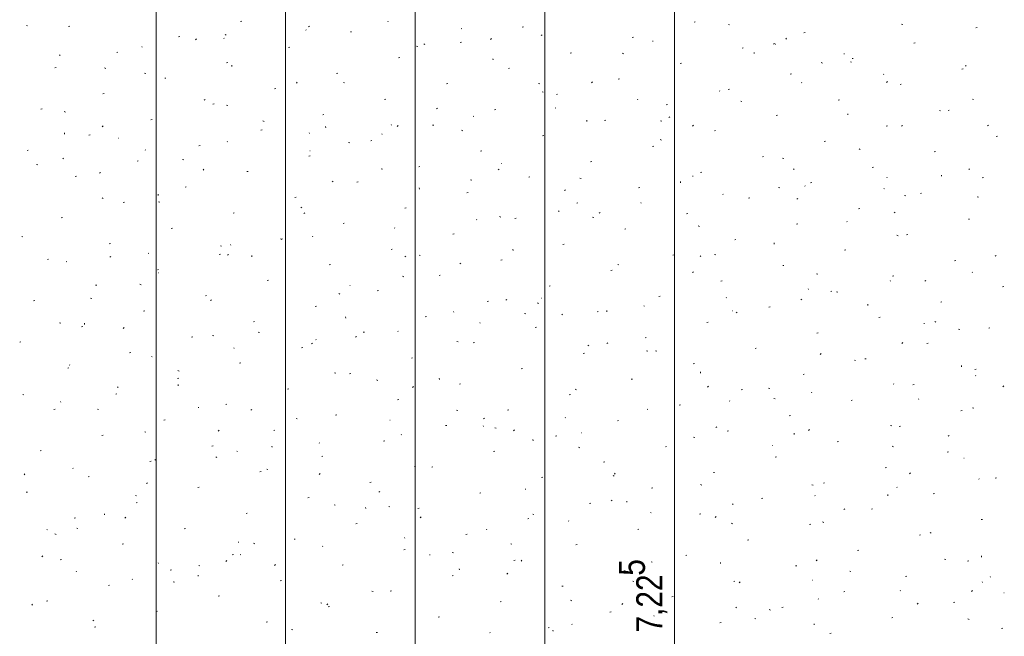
# Model space of a CAD drawing. Extents: x -740 to 300, y 62 to 1112.
# Tile 183 of 187: x -76 to 0, y 921 to 968. Entities that reach past the tile are written whole.
import ezdxf

# ---------------------------------------------------------------- set-up
doc = ezdxf.new("R2010")
doc.units = 0
doc.layers.get('0').update_dxf_attribs({"lineweight": 13})
doc.layers.add('60- 61 allgemeine Ausstattung- 4 Terrassen', color=9, linetype='Continuous', lineweight=9, true_color=0x808080)
doc.layers.add('70 -76 Bemaßung- 2 Allgemein', color=9, linetype='Continuous', lineweight=5, true_color=0x808080)
doc.styles.get("Standard").update_dxf_attribs({"font": 'ARIALN.TTF'})

# ---------------------------------------------------------------- blocks, each defined once
blk = doc.blocks.new('Referenz-A06CPVBEL0')
at = {"layer": '60- 61 allgemeine Ausstattung- 4 Terrassen', "color": 0}
for p, q in [((-58.781, 968.05), (-58.685, 968.074)), ((-47.374, 968.03), (-47.407, 968.067)), ((-23.787, 967.997), (-23.692, 968.021)), ((-21.136, 967.822), (-21.042, 967.793)), ((-7.777, 967.849), (-7.686, 967.812)), ((-75.299, 967.753), (-75.208, 967.716)), ((-72.037, 967.671), (-71.941, 967.695)), ((-59.969, 967.035), (-59.878, 966.998)), ((-53.705, 967.381), (-53.738, 967.418)), ((-53.445, 967.689), (-53.526, 967.632)), ((-50.3, 967.239), (-50.204, 967.263)), ((-41.759, 967.498), (-41.715, 967.495)), ((-37.044, 967.618), (-36.948, 967.642)), ((-15.306, 967.186), (-15.211, 967.21)), ((-2.05, 967.565), (-1.955, 967.589)), ((-63.556, 966.86), (-63.46, 966.884)), ((-62.185, 966.706), (-62.257, 966.639)), ((-60.036, 966.732), (-60.069, 966.768)), ((-44.64, 966.316), (-44.549, 966.28)), ((-41.819, 966.427), (-41.723, 966.451)), ((-39.414, 966.731), (-39.486, 966.663)), ((-35.513, 967.02), (-35.594, 966.964)), ((-28.562, 966.807), (-28.467, 966.83)), ((-26.995, 966.524), (-26.951, 966.521)), ((-17.582, 966.352), (-17.662, 966.296)), ((-17.526, 966.318), (-17.509, 966.277)), ((-16.642, 966.755), (-16.714, 966.688)), ((-6.825, 966.374), (-6.73, 966.398)), ((-68.331, 965.669), (-68.235, 965.693)), ((-66.367, 966.082), (-66.4, 966.119)), ((-55.075, 966.048), (-54.979, 966.072)), ((-45.202, 966.144), (-45.108, 966.115)), ((-33.338, 965.616), (-33.242, 965.64)), ((-29.31, 965.598), (-29.219, 965.561)), ((-20.081, 965.995), (-19.986, 966.019)), ((-19.147, 965.571), (-19.156, 965.659)), ((-12.232, 965.55), (-12.187, 965.547)), ((-72.698, 965.433), (-72.731, 965.47)), ((-59.85, 964.858), (-59.754, 964.882)), ((-46.594, 965.237), (-46.498, 965.261)), ((-39.291, 965.081), (-39.3, 965.169)), ((-24.856, 964.805), (-24.761, 964.828)), ((-13.981, 964.88), (-13.889, 964.843)), ((-11.724, 964.944), (-11.629, 964.915)), ((-11.6, 965.184), (-11.505, 965.208)), ((-73.106, 964.479), (-73.01, 964.502)), ((-69.269, 964.466), (-69.175, 964.437)), ((-66.173, 964.066), (-66.082, 964.029)), ((-59.435, 964.59), (-59.444, 964.679)), ((-51.369, 964.046), (-51.273, 964.07)), ((-38.113, 964.425), (-38.017, 964.449)), ((-16.375, 963.993), (-16.28, 964.017)), ((-9.132, 963.963), (-9.165, 963.999)), ((-3.119, 964.372), (-3.024, 964.396)), ((-2.801, 964.612), (-2.834, 964.649)), ((-64.625, 963.667), (-64.529, 963.691)), ((-54.399, 963.362), (-54.47, 963.295)), ((-50.844, 963.348), (-50.752, 963.311)), ((-42.888, 963.235), (-42.792, 963.259)), ((-35.79, 963.266), (-35.696, 963.237)), ((-31.627, 963.386), (-31.699, 963.319)), ((-29.632, 963.614), (-29.536, 963.638)), ((-15.463, 963.313), (-15.496, 963.35)), ((-8.856, 963.411), (-8.928, 963.343)), ((-69.4, 962.477), (-69.304, 962.5)), ((-56.144, 962.856), (-56.048, 962.88)), ((-35.514, 962.629), (-35.423, 962.593)), ((-21.794, 962.664), (-21.827, 962.701)), ((-21.15, 962.803), (-21.055, 962.826)), ((-7.894, 963.182), (-7.799, 963.206)), ((-61.508, 962.043), (-61.588, 961.987)), ((-47.663, 962.044), (-47.567, 962.068)), ((-34.407, 962.423), (-34.311, 962.447)), ((-28.125, 962.015), (-28.158, 962.051)), ((-20.184, 961.911), (-20.093, 961.874)), ((-12.669, 961.991), (-12.574, 962.015)), ((-2.311, 962.067), (-2.217, 962.038)), ((-74.175, 961.286), (-74.08, 961.31)), ((-72.377, 961.097), (-72.286, 961.06)), ((-60.919, 961.665), (-60.823, 961.689)), ((-59.856, 961.588), (-59.762, 961.559)), ((-43.576, 961.375), (-43.657, 961.319)), ((-39.182, 961.233), (-39.086, 961.257)), ((-34.457, 961.365), (-34.49, 961.402)), ((-25.926, 961.612), (-25.83, 961.636)), ((-4.855, 961.193), (-4.764, 961.156)), ((-4.188, 961.18), (-4.093, 961.204)), ((-65.694, 960.475), (-65.598, 960.498)), ((-57.047, 960.379), (-56.956, 960.342)), ((-52.438, 960.854), (-52.342, 960.878)), ((-40.788, 960.716), (-40.821, 960.753)), ((-32.062, 960.35), (-32.071, 960.438)), ((-30.701, 960.421), (-30.605, 960.445)), ((-26.378, 960.389), (-26.283, 960.36)), ((-25.644, 960.707), (-25.725, 960.65)), ((-17.444, 960.801), (-17.349, 960.824)), ((-11.918, 960.84), (-11.927, 960.928)), ((-72.35, 959.369), (-72.359, 959.457)), ((-69.383, 959.994), (-69.455, 959.927)), ((-57.213, 959.663), (-57.117, 959.687)), ((-53.45, 959.417), (-53.483, 959.454)), ((-52.206, 959.86), (-52.215, 959.948)), ((-47.119, 960.067), (-47.152, 960.103)), ((-46.612, 960.018), (-46.684, 959.951)), ((-43.957, 960.042), (-43.861, 960.066)), ((-41.718, 959.661), (-41.627, 959.624)), ((-23.841, 960.042), (-23.913, 959.975)), ((-22.22, 959.61), (-22.124, 959.634)), ((-8.963, 959.989), (-8.868, 960.013)), ((-7.712, 960.038), (-7.793, 959.982)), ((-1.069, 960.066), (-1.141, 959.999)), ((-70.469, 959.284), (-70.374, 959.308)), ((-68.202, 959.056), (-68.158, 959.053)), ((-59.781, 958.768), (-59.814, 958.805)), ((-50.444, 958.711), (-50.35, 958.682)), ((-48.732, 958.852), (-48.636, 958.876)), ((-47.863, 959.376), (-47.847, 959.335)), ((-35.476, 959.231), (-35.38, 959.255)), ((-26.388, 958.942), (-26.297, 958.905)), ((-13.738, 958.799), (-13.643, 958.822)), ((-0.482, 959.178), (-0.387, 959.202)), ((-75.244, 958.094), (-75.149, 958.117)), ((-66.113, 958.119), (-66.145, 958.155)), ((-61.988, 958.473), (-61.892, 958.496)), ((-53.438, 958.082), (-53.394, 958.079)), ((-40.251, 958.04), (-40.155, 958.064)), ((-26.995, 958.419), (-26.899, 958.443)), ((-11.059, 958.224), (-10.967, 958.187)), ((-5.257, 957.987), (-5.162, 958.011)), ((-72.444, 957.469), (-72.477, 957.506)), ((-66.763, 957.282), (-66.668, 957.306)), ((-63.251, 957.41), (-63.16, 957.373)), ((-53.507, 957.661), (-53.411, 957.685)), ((-31.77, 957.229), (-31.674, 957.253)), ((-18.514, 957.608), (-18.418, 957.632)), ((-16.965, 957.511), (-16.871, 957.482)), ((-74.511, 957.032), (-74.416, 957.004)), ((-61.597, 956.65), (-61.669, 956.582)), ((-58.282, 956.471), (-58.186, 956.494)), ((-47.922, 956.692), (-47.83, 956.655)), ((-45.026, 956.85), (-44.93, 956.874)), ((-38.826, 956.674), (-38.897, 956.607)), ((-38.675, 957.108), (-38.63, 957.105)), ((-23.289, 956.417), (-23.193, 956.441)), ((-16.054, 956.698), (-16.126, 956.631)), ((-10.032, 956.797), (-9.937, 956.82)), ((-2.546, 956.648), (-2.579, 956.685)), ((-71.538, 956.092), (-71.443, 956.115)), ((-69.57, 956.398), (-69.651, 956.341)), ((-51.638, 955.73), (-51.719, 955.673)), ((-49.801, 955.659), (-49.705, 955.683)), ((-41.032, 955.833), (-40.937, 955.804)), ((-36.545, 956.038), (-36.449, 956.062)), ((-32.592, 955.974), (-32.501, 955.937)), ((-24.833, 955.619), (-24.842, 955.707)), ((-23.911, 956.134), (-23.867, 956.131)), ((-8.877, 955.999), (-8.91, 956.036)), ((-4.689, 956.109), (-4.698, 956.198)), ((-1.551, 955.985), (-1.456, 956.009)), ((-63.057, 955.28), (-62.962, 955.304)), ((-44.977, 955.129), (-44.986, 955.217)), ((-33.707, 955.061), (-33.787, 955.005)), ((-28.064, 955.227), (-27.968, 955.251)), ((-17.262, 955.255), (-17.171, 955.218)), ((-15.208, 955.35), (-15.241, 955.386)), ((-14.808, 955.606), (-14.712, 955.63)), ((-9.147, 955.16), (-9.103, 955.157)), ((-69.455, 954.441), (-69.364, 954.404)), ((-65.121, 954.638), (-65.13, 954.727)), ((-65.098, 954.155), (-65.004, 954.126)), ((-54.576, 954.469), (-54.48, 954.492)), ((-41.32, 954.848), (-41.224, 954.872)), ((-21.54, 954.7), (-21.572, 954.737)), ((-19.583, 954.415), (-19.487, 954.439)), ((-15.775, 954.393), (-15.856, 954.337)), ((-7.553, 954.633), (-7.459, 954.604)), ((-6.326, 954.795), (-6.231, 954.818)), ((-1.933, 954.537), (-1.842, 954.5)), ((-67.832, 954.09), (-67.737, 954.113)), ((-54.125, 953.723), (-54.034, 953.686)), ((-46.095, 953.657), (-45.999, 953.681)), ((-34.202, 953.402), (-34.235, 953.438)), ((-32.839, 954.036), (-32.743, 954.06)), ((-27.871, 954.051), (-27.904, 954.088)), ((-11.102, 953.604), (-11.006, 953.628)), ((-72.607, 952.899), (-72.512, 952.923)), ((-59.351, 953.278), (-59.256, 953.302)), ((-53.81, 953.305), (-53.882, 953.238)), ((-40.533, 952.752), (-40.566, 952.789)), ((-38.796, 953.005), (-38.704, 952.968)), ((-37.614, 952.846), (-37.518, 952.87)), ((-31.619, 952.955), (-31.525, 952.926)), ((-31.039, 953.33), (-31.111, 953.262)), ((-24.358, 953.225), (-24.262, 953.249)), ((-11.995, 952.629), (-11.979, 952.588)), ((-8.268, 953.354), (-8.34, 953.287)), ((-2.62, 952.793), (-2.525, 952.816)), ((-64.126, 952.088), (-64.031, 952.111)), ((-50.87, 952.467), (-50.774, 952.49)), ((-46.864, 952.103), (-46.897, 952.139)), ((-29.133, 952.034), (-29.037, 952.058)), ((-23.466, 952.286), (-23.375, 952.25)), ((-15.877, 952.413), (-15.781, 952.437)), ((-75.659, 951.473), (-75.567, 951.436)), ((-55.686, 951.277), (-55.591, 951.248)), ((-55.645, 951.276), (-55.55, 951.3)), ((-53.195, 951.454), (-53.228, 951.49)), ((-42.389, 951.655), (-42.293, 951.679)), ((-20.652, 951.223), (-20.556, 951.247)), ((-8.137, 951.568), (-8.045, 951.531)), ((-7.396, 951.602), (-7.3, 951.626)), ((-68.901, 950.897), (-68.806, 950.921)), ((-60.329, 950.754), (-60.238, 950.717)), ((-59.527, 950.804), (-59.56, 950.841)), ((-47.164, 950.465), (-47.068, 950.488)), ((-37.748, 950.398), (-37.757, 950.486)), ((-33.908, 950.844), (-33.812, 950.868)), ((-17.603, 950.888), (-17.613, 950.976)), ((-12.171, 950.411), (-12.075, 950.435)), ((-73.676, 949.706), (-73.581, 949.73)), ((-68.795, 949.937), (-68.867, 949.87)), ((-65.858, 950.155), (-65.891, 950.191)), ((-60.42, 950.086), (-60.325, 950.109)), ((-59.701, 950.084), (-59.782, 950.028)), ((-57.892, 949.908), (-57.901, 949.996)), ((-46.024, 949.961), (-46.096, 949.894)), ((-44.999, 950.036), (-44.908, 949.999)), ((-38.683, 949.653), (-38.587, 949.677)), ((-25.427, 950.032), (-25.331, 950.056)), ((-23.252, 949.985), (-23.324, 949.918)), ((-22.207, 950.077), (-22.113, 950.049)), ((-3.69, 949.6), (-3.594, 949.624)), ((-0.481, 950.01), (-0.553, 949.942)), ((-72.189, 949.505), (-72.222, 949.542)), ((-65.195, 948.895), (-65.1, 948.919)), ((-51.939, 949.274), (-51.844, 949.298)), ((-41.769, 949.416), (-41.85, 949.359)), ((-30.202, 948.842), (-30.106, 948.866)), ((-29.67, 949.318), (-29.579, 949.281)), ((-16.946, 949.221), (-16.85, 949.245)), ((-65.118, 948.667), (-65.074, 948.664)), ((-56.714, 948.084), (-56.619, 948.107)), ((-46.273, 948.399), (-46.179, 948.371)), ((-43.458, 948.463), (-43.362, 948.486)), ((-23.837, 948.748), (-23.918, 948.691)), ((-21.721, 948.03), (-21.625, 948.054)), ((-14.34, 948.599), (-14.249, 948.563)), ((-8.622, 948.035), (-8.655, 948.072)), ((-8.465, 948.409), (-8.369, 948.433)), ((-5.906, 948.079), (-5.986, 948.023)), ((-2.291, 948.685), (-2.324, 948.721)), ((-69.97, 947.704), (-69.875, 947.728)), ((-66.533, 947.786), (-66.442, 947.749)), ((-50.354, 947.693), (-50.31, 947.69)), ((-48.233, 947.272), (-48.138, 947.296)), ((-34.977, 947.651), (-34.881, 947.675)), ((-14.954, 947.386), (-14.987, 947.422)), ((0.016, 947.598), (0.112, 947.622)), ((-74.745, 946.514), (-74.65, 946.538)), ((-70.34, 946.721), (-70.246, 946.693)), ((-61.489, 946.893), (-61.394, 946.917)), ((-61.009, 946.593), (-61.081, 946.526)), ((-51.203, 947.067), (-51.112, 947.03)), ((-38.237, 946.617), (-38.309, 946.55)), ((-35.59, 946.719), (-35.546, 946.716)), ((-26.496, 946.84), (-26.4, 946.864)), ((-21.285, 946.737), (-21.318, 946.773)), ((-15.466, 946.641), (-15.538, 946.574)), ((-13.24, 947.219), (-13.144, 947.243)), ((-12.794, 947.2), (-12.7, 947.171)), ((-53.008, 946.082), (-52.913, 946.105)), ((-39.752, 946.461), (-39.656, 946.484)), ((-35.874, 946.349), (-35.782, 946.312)), ((-27.616, 946.087), (-27.649, 946.124)), ((-18.015, 946.028), (-17.919, 946.052)), ((-10.374, 946.157), (-10.384, 946.245)), ((-4.759, 946.407), (-4.663, 946.431)), ((-66.264, 945.702), (-66.169, 945.726)), ((-50.663, 945.177), (-50.672, 945.265)), ((-44.527, 945.27), (-44.432, 945.294)), ((-42.333, 945.687), (-42.316, 945.646)), ((-36.861, 945.522), (-36.767, 945.493)), ((-33.947, 945.438), (-33.98, 945.474)), ((-31.271, 945.649), (-31.175, 945.673)), ((-30.518, 945.667), (-30.528, 945.755)), ((-20.826, 945.745), (-20.782, 945.742)), ((-20.544, 945.631), (-20.453, 945.594)), ((-9.534, 945.217), (-9.438, 945.241)), ((-72.737, 944.817), (-72.645, 944.78)), ((-71.039, 944.512), (-70.944, 944.536)), ((-70.807, 944.686), (-70.816, 944.775)), ((-67.763, 944.439), (-67.844, 944.382)), ((-57.783, 944.891), (-57.688, 944.915)), ((-40.278, 944.788), (-40.311, 944.825)), ((-36.046, 944.459), (-35.95, 944.482)), ((-22.79, 944.838), (-22.694, 944.862)), ((-6.063, 944.771), (-6.018, 944.768)), ((-5.214, 944.912), (-5.123, 944.875)), ((-3.382, 944.322), (-3.288, 944.293)), ((-1.053, 944.406), (-0.957, 944.429)), ((-62.558, 943.7), (-62.463, 943.724)), ((-60.927, 943.844), (-60.833, 943.815)), ((-57.407, 944.098), (-57.316, 944.062)), ((-52.941, 943.49), (-52.974, 943.526)), ((-49.832, 943.77), (-49.912, 943.714)), ((-49.302, 944.08), (-49.207, 944.103)), ((-46.609, 944.139), (-46.642, 944.176)), ((-27.565, 943.647), (-27.469, 943.671)), ((-14.309, 944.026), (-14.213, 944.05)), ((-75.814, 943.321), (-75.719, 943.345)), ((-59.272, 942.84), (-59.305, 942.877)), ((-54.077, 942.889), (-53.982, 942.913)), ((-53.222, 943.249), (-53.294, 943.181)), ((-42.077, 943.38), (-41.986, 943.343)), ((-40.821, 943.268), (-40.726, 943.292)), ((-31.9, 943.102), (-31.981, 943.046)), ((-30.451, 943.273), (-30.523, 943.206)), ((-19.084, 942.836), (-18.988, 942.86)), ((-7.679, 943.297), (-7.751, 943.23)), ((-5.828, 943.215), (-5.732, 943.239)), ((-67.333, 942.51), (-67.238, 942.534)), ((-65.603, 942.191), (-65.636, 942.228)), ((-45.596, 942.078), (-45.501, 942.101)), ((-32.34, 942.457), (-32.244, 942.481)), ((-27.448, 942.644), (-27.354, 942.615)), ((-26.748, 942.662), (-26.657, 942.625)), ((-13.968, 942.434), (-14.049, 942.377)), ((-10.603, 942.024), (-10.507, 942.048)), ((-72.108, 941.319), (-72.013, 941.343)), ((-71.934, 941.542), (-71.967, 941.578)), ((-58.852, 941.698), (-58.757, 941.722)), ((-37.115, 941.266), (-37.02, 941.29)), ((-23.859, 941.645), (-23.763, 941.669)), ((-11.418, 941.944), (-11.327, 941.907)), ((-3.145, 941.427), (-3.155, 941.515)), ((-2.122, 941.213), (-2.026, 941.237)), ((-63.627, 940.508), (-63.532, 940.532)), ((-63.611, 941.13), (-63.519, 941.093)), ((-51.515, 940.966), (-51.421, 940.937)), ((-50.371, 940.887), (-50.276, 940.911)), ((-43.433, 940.446), (-43.443, 940.534)), ((-28.634, 940.455), (-28.538, 940.479)), ((-23.289, 940.936), (-23.299, 941.024)), ((-15.378, 940.834), (-15.282, 940.858)), ((-2.037, 940.721), (-2.069, 940.757)), ((-68.207, 939.88), (-68.279, 939.813)), ((-63.578, 939.956), (-63.587, 940.044)), ((-55.146, 939.696), (-55.051, 939.72)), ((-48.281, 940.411), (-48.19, 940.375)), ((-45.436, 939.904), (-45.508, 939.837)), ((-41.89, 940.076), (-41.795, 940.099)), ((-32.952, 939.693), (-32.86, 939.656)), ((-22.664, 939.929), (-22.736, 939.861)), ((-18.036, 939.766), (-17.942, 939.738)), ((-8.368, 940.071), (-8.401, 940.108)), ((-6.897, 940.022), (-6.801, 940.046)), ((0.107, 939.953), (0.035, 939.886)), ((-75.581, 939.288), (-75.487, 939.259)), ((-68.402, 939.317), (-68.307, 939.341)), ((-33.409, 939.264), (-33.314, 939.288)), ((-20.153, 939.643), (-20.057, 939.667)), ((-17.622, 938.975), (-17.531, 938.938)), ((-14.699, 939.422), (-14.732, 939.459)), ((-6.465, 938.94), (-6.448, 938.899)), ((-72.67, 938.746), (-72.653, 938.705)), ((-62.033, 938.277), (-61.989, 938.274)), ((-59.921, 938.506), (-59.826, 938.53)), ((-46.665, 938.885), (-46.57, 938.909)), ((-24.928, 938.453), (-24.832, 938.477)), ((-21.03, 938.773), (-21.063, 938.809)), ((-11.672, 938.832), (-11.576, 938.856)), ((-2.292, 938.256), (-2.201, 938.22)), ((-73.178, 938.127), (-73.082, 938.151)), ((-69.814, 938.161), (-69.723, 938.124)), ((-57.894, 938.125), (-57.975, 938.069)), ((-54.485, 937.443), (-54.394, 937.406)), ((-51.44, 937.694), (-51.345, 937.718)), ((-42.102, 938.088), (-42.008, 938.06)), ((-39.962, 937.457), (-40.043, 937.4)), ((-38.184, 938.074), (-38.089, 938.097)), ((-33.692, 937.474), (-33.725, 937.511)), ((-27.361, 938.123), (-27.394, 938.16)), ((-16.447, 937.641), (-16.351, 937.665)), ((-3.191, 938.02), (-3.095, 938.044)), ((-64.696, 937.315), (-64.601, 937.339)), ((-47.27, 937.303), (-47.225, 937.3)), ((-42.959, 936.883), (-42.864, 936.907)), ((-40.024, 936.825), (-40.056, 936.861)), ((-39.155, 936.724), (-39.064, 936.687)), ((-29.703, 937.262), (-29.608, 937.286)), ((-22.031, 936.788), (-22.111, 936.732)), ((-8.623, 936.889), (-8.529, 936.86)), ((-7.966, 936.83), (-7.87, 936.854)), ((-69.472, 936.125), (-69.376, 936.149)), ((-66.169, 936.41), (-66.075, 936.382)), ((-60.421, 936.536), (-60.493, 936.469)), ((-56.215, 936.504), (-56.12, 936.528)), ((-46.355, 936.175), (-46.388, 936.212)), ((-37.649, 936.56), (-37.721, 936.493)), ((-34.478, 936.072), (-34.383, 936.095)), ((-32.506, 936.329), (-32.462, 936.326)), ((-23.826, 936.006), (-23.734, 935.969)), ((-21.222, 936.451), (-21.126, 936.475)), ((-16.06, 936.205), (-16.07, 936.293)), ((-14.878, 936.584), (-14.95, 936.517)), ((-4.099, 936.12), (-4.18, 936.064)), ((-60.99, 935.313), (-60.895, 935.337)), ((-56.348, 935.225), (-56.358, 935.313)), ((-52.686, 935.526), (-52.719, 935.563)), ((-47.734, 935.692), (-47.639, 935.716)), ((-36.204, 935.715), (-36.214, 935.803)), ((-32.69, 935.211), (-32.596, 935.182)), ((-25.997, 935.26), (-25.902, 935.284)), ((-17.742, 935.355), (-17.698, 935.352)), ((-12.741, 935.639), (-12.645, 935.663)), ((-8.496, 935.288), (-8.405, 935.251)), ((-74.247, 934.934), (-74.151, 934.958)), ((-60.689, 934.474), (-60.597, 934.437)), ((-59.017, 934.877), (-59.05, 934.913)), ((-52.509, 934.502), (-52.414, 934.526)), ((-39.253, 934.881), (-39.158, 934.905)), ((-17.516, 934.449), (-17.42, 934.473)), ((-4.26, 934.828), (-4.164, 934.852)), ((-2.978, 934.381), (-2.934, 934.378)), ((-71.679, 933.578), (-71.712, 933.615)), ((-65.766, 934.123), (-65.67, 934.147)), ((-65.348, 934.227), (-65.381, 934.264)), ((-45.359, 933.756), (-45.268, 933.719)), ((-44.028, 933.69), (-43.933, 933.714)), ((-30.772, 934.07), (-30.677, 934.093)), ((-9.035, 933.637), (-8.939, 933.661)), ((-75.405, 933.168), (-75.477, 933.101)), ((-70.541, 932.932), (-70.445, 932.956)), ((-57.284, 933.311), (-57.189, 933.335)), ((-56.756, 933.533), (-56.662, 933.504)), ((-52.634, 933.192), (-52.706, 933.125)), ((-35.547, 932.879), (-35.452, 932.903)), ((-30.029, 933.037), (-29.938, 933)), ((-29.863, 933.216), (-29.935, 933.149)), ((-22.291, 933.258), (-22.196, 933.282)), ((-7.091, 933.24), (-7.163, 933.173)), ((-0.554, 932.826), (-0.458, 932.85)), ((-65.957, 932.48), (-66.037, 932.423)), ((-62.06, 932.121), (-61.964, 932.145)), ((-48.803, 932.5), (-48.708, 932.524)), ((-27.066, 932.068), (-26.971, 932.091)), ((-23.277, 932.333), (-23.183, 932.304)), ((-14.7, 932.319), (-14.609, 932.282)), ((-13.81, 932.447), (-13.714, 932.471)), ((-8.113, 932.108), (-8.146, 932.144)), ((-1.782, 932.757), (-1.815, 932.794)), ((-75.316, 931.742), (-75.22, 931.765)), ((-66.892, 931.505), (-66.801, 931.468)), ((-53.578, 931.309), (-53.483, 931.333)), ((-48.025, 931.811), (-48.106, 931.755)), ((-40.322, 931.688), (-40.227, 931.712)), ((-36.802, 931.999), (-36.785, 931.958)), ((-14.444, 931.458), (-14.477, 931.495)), ((-8.831, 931.474), (-8.84, 931.563)), ((-5.329, 931.635), (-5.233, 931.659)), ((-66.835, 930.93), (-66.739, 930.954)), ((-51.563, 930.787), (-51.472, 930.75)), ((-49.119, 930.494), (-49.129, 930.582)), ((-47.344, 930.655), (-47.25, 930.626)), ((-31.841, 930.877), (-31.746, 930.901)), ((-30.093, 931.143), (-30.174, 931.086)), ((-28.975, 930.984), (-28.984, 931.072)), ((-20.775, 930.809), (-20.808, 930.846)), ((-18.585, 931.256), (-18.49, 931.28)), ((-69.263, 930.004), (-69.273, 930.092)), ((-67.619, 929.823), (-67.691, 929.756)), ((-58.354, 930.119), (-58.258, 930.143)), ((-45.097, 930.498), (-45.002, 930.522)), ((-44.848, 929.848), (-44.92, 929.78)), ((-36.233, 930.068), (-36.142, 930.032)), ((-27.106, 930.16), (-27.139, 930.196)), ((-23.36, 930.066), (-23.265, 930.089)), ((-22.076, 929.872), (-22.148, 929.805)), ((-12.162, 930.475), (-12.242, 930.418)), ((-10.104, 930.445), (-10.009, 930.469)), ((-71.61, 929.74), (-71.514, 929.763)), ((-49.872, 929.307), (-49.777, 929.331)), ((-36.616, 929.686), (-36.521, 929.71)), ((-33.438, 929.51), (-33.471, 929.547)), ((-20.904, 929.35), (-20.812, 929.313)), ((-14.879, 929.254), (-14.784, 929.278)), ((-13.865, 929.455), (-13.771, 929.427)), ((-1.623, 929.633), (-1.527, 929.657)), ((-73.713, 928.862), (-73.668, 928.859)), ((-73.096, 928.536), (-73.005, 928.499)), ((-71.41, 928.977), (-71.316, 928.948)), ((-63.129, 928.928), (-63.033, 928.952)), ((-41.391, 928.496), (-41.296, 928.52)), ((-39.769, 928.861), (-39.802, 928.898)), ((-28.135, 928.875), (-28.04, 928.899)), ((-6.398, 928.443), (-6.303, 928.467)), ((-5.574, 928.632), (-5.483, 928.595)), ((-67.904, 927.738), (-67.808, 927.761)), ((-58.949, 927.888), (-58.905, 927.885)), ((-57.767, 927.818), (-57.675, 927.781)), ((-54.648, 928.117), (-54.552, 928.141)), ((-52.431, 927.562), (-52.464, 927.599)), ((-46.1, 928.212), (-46.133, 928.248)), ((-37.931, 927.777), (-37.837, 927.749)), ((-32.91, 927.684), (-32.815, 927.708)), ((-19.654, 928.064), (-19.559, 928.087)), ((-74.019, 926.834), (-74.1, 926.778)), ((-59.423, 926.926), (-59.327, 926.95)), ((-58.762, 926.913), (-58.795, 926.949)), ((-46.166, 927.305), (-46.071, 927.329)), ((-44.185, 926.914), (-44.141, 926.911)), ((-42.437, 927.1), (-42.346, 927.063)), ((-24.429, 926.873), (-24.334, 926.897)), ((-11.173, 927.252), (-11.078, 927.276)), ((-1.602, 926.744), (-1.611, 926.832)), ((-72.679, 926.547), (-72.583, 926.571)), ((-65.093, 926.264), (-65.126, 926.3)), ((-61.998, 926.099), (-61.904, 926.071)), ((-59.832, 926.479), (-59.904, 926.412)), ((-56.088, 926.166), (-56.168, 926.109)), ((-50.942, 926.115), (-50.846, 926.139)), ((-37.685, 926.494), (-37.59, 926.518)), ((-37.061, 926.503), (-37.133, 926.436)), ((-27.107, 926.381), (-27.016, 926.345)), ((-21.746, 926.253), (-21.755, 926.341)), ((-15.948, 926.062), (-15.853, 926.085)), ((-14.29, 926.528), (-14.362, 926.46)), ((-4.452, 926.578), (-4.358, 926.549)), ((-2.692, 926.441), (-2.597, 926.465)), ((-71.425, 925.614), (-71.458, 925.651)), ((-64.198, 925.736), (-64.102, 925.759)), ((-62.034, 925.273), (-62.044, 925.361)), ((-42.46, 925.303), (-42.365, 925.327)), ((-41.89, 925.763), (-41.899, 925.851)), ((-38.156, 925.497), (-38.236, 925.441)), ((-29.421, 925.94), (-29.377, 925.937)), ((-29.204, 925.682), (-29.109, 925.706)), ((-11.778, 925.663), (-11.687, 925.626)), ((-7.467, 925.25), (-7.372, 925.274)), ((-68.973, 924.545), (-68.877, 924.569)), ((-67.139, 925.057), (-67.123, 925.016)), ((-63.97, 924.849), (-63.879, 924.812)), ((-55.717, 924.924), (-55.621, 924.948)), ((-33.979, 924.492), (-33.884, 924.516)), ((-28.519, 924.9), (-28.425, 924.871)), ((-20.723, 924.871), (-20.628, 924.895)), ((-20.224, 924.829), (-20.305, 924.773)), ((-14.658, 924.966), (-14.613, 924.963)), ((-1.527, 924.793), (-1.56, 924.83)), ((-0.934, 925.252), (-0.917, 925.211)), ((-60.492, 923.734), (-60.396, 923.757)), ((-48.641, 924.131), (-48.549, 924.094)), ((-47.236, 924.113), (-47.14, 924.137)), ((-12.242, 924.06), (-12.147, 924.083)), ((-7.858, 924.144), (-7.891, 924.18)), ((-2.292, 924.161), (-2.373, 924.104)), ((0.106, 923.991), (0.15, 923.989)), ((-74.817, 923.111), (-74.889, 923.044)), ((-73.748, 923.355), (-73.652, 923.378)), ((-52.585, 923.222), (-52.491, 923.193)), ((-52.046, 923.135), (-52.118, 923.068)), ((-38.754, 923.301), (-38.659, 923.325)), ((-33.311, 923.413), (-33.22, 923.376)), ((-29.275, 923.159), (-29.347, 923.092)), ((-25.498, 923.68), (-25.403, 923.704)), ((-14.189, 923.495), (-14.222, 923.531)), ((-6.503, 923.183), (-6.575, 923.116)), ((-3.761, 923.248), (-3.666, 923.272)), ((-65.267, 922.543), (-65.171, 922.567)), ((-52.011, 922.922), (-51.915, 922.946)), ((-30.273, 922.49), (-30.178, 922.514)), ((-26.852, 922.196), (-26.885, 922.232)), ((-20.521, 922.845), (-20.553, 922.882)), ((-17.982, 922.694), (-17.89, 922.657)), ((-17.017, 922.869), (-16.922, 922.893)), ((-70.174, 921.88), (-70.083, 921.844)), ((-56.786, 921.732), (-56.69, 921.755)), ((-43.53, 922.111), (-43.434, 922.135)), ((-33.183, 921.547), (-33.216, 921.583)), ((-21.792, 921.678), (-21.697, 921.702)), ((-19.107, 922.022), (-19.012, 921.993)), ((-14.517, 921.522), (-14.526, 921.611)), ((-8.536, 922.058), (-8.441, 922.081)), ((-2.652, 921.976), (-2.561, 921.939)), ((-70.042, 921.353), (-69.946, 921.376)), ((-54.844, 921.162), (-54.753, 921.125)), ((-48.305, 920.92), (-48.209, 920.944)), ((-39.514, 920.897), (-39.547, 920.934)), ((-35.048, 921.299), (-34.953, 921.323)), ((-34.661, 921.032), (-34.67, 921.12)), ((-13.311, 920.867), (-13.216, 920.891)), ((-0.055, 921.246), (0.04, 921.27))]:
    blk.add_line(p, q, dxfattribs=at)
at = {"layer": '70 -76 Bemaßung- 2 Allgemein', "color": 0, "linetype": 'Continuous', "ltscale": 0.13}
for p, q in [((-65.296, 835.972), (-65.296, 998.852)), ((-55.296, 787.912), (-55.296, 998.852)), ((-45.296, 837.372), (-45.296, 997.452)), ((-35.296, 839.972), (-35.296, 994.852)), ((-25.296, 852.472), (-25.296, 994.852))]:
    blk.add_line(p, q, dxfattribs=at)
at = {"layer": '70 -76 Bemaßung- 2 Allgemein', "color": 0, "linetype": 'Continuous', "ltscale": 0.13, "char_height": 2.01377, "attachment_point": 1, "rotation": 90}
for s, insert in [('{\\fArial Narrow;5}', (-29.589, 925.308)), ('{\\fArial Narrow;7,22}', (-28.246, 920.922))]:
    blk.add_mtext(s, dxfattribs=dict(at, insert=insert))

msp = doc.modelspace()

# ---------------------------------------------------------------- block references
at = {"color": 8, "lineweight": 13, "ltscale": 0.13, "true_color": 0x808080}
msp.add_blockref('Referenz-A06CPVBEL0', (0, 0), dxfattribs=at)

doc.saveas('drawing.dxf')
